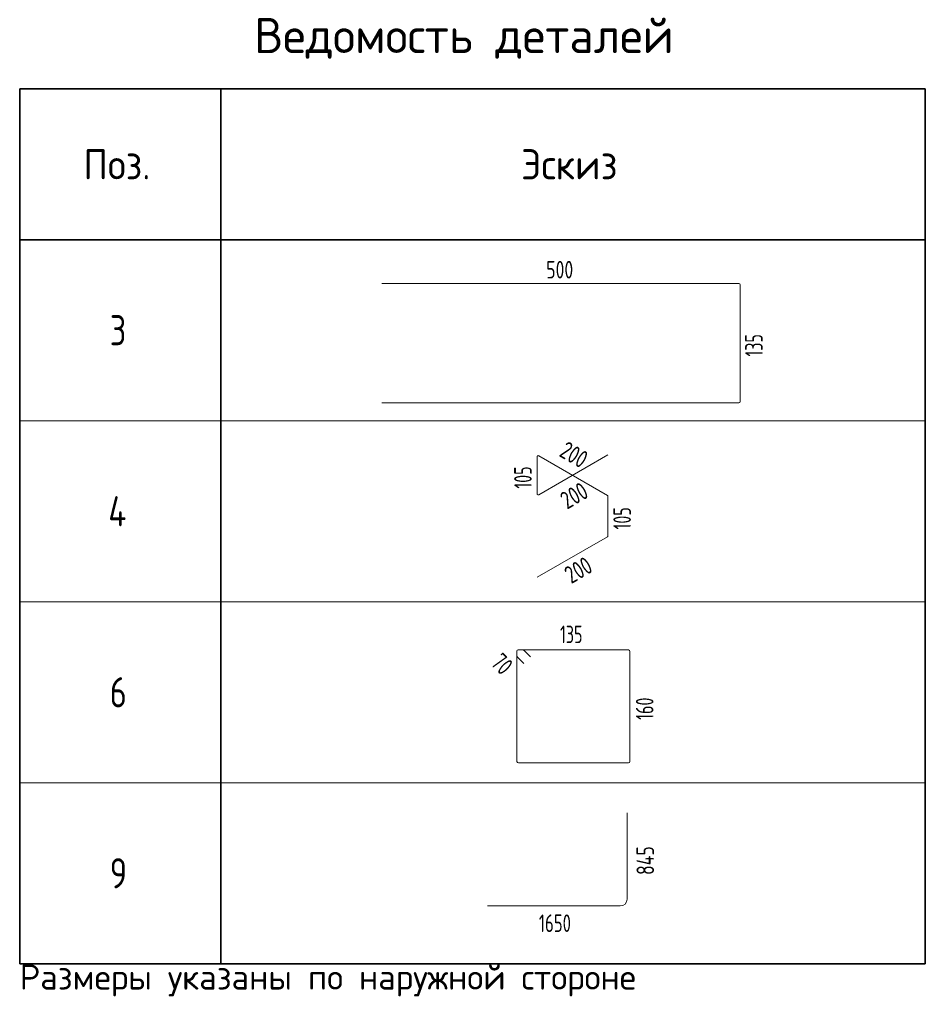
# Model space of a CAD drawing. Header units: metres. Extents: x -38 to 100, y -15 to 21.
# Tile 246 of 246: x 91 to 100, y 6 to 16. Entities that reach past the tile are written whole.
import ezdxf

# ---------------------------------------------------------------- set-up
doc = ezdxf.new("R2010")
doc.units = ezdxf.units.M
doc.styles.add('ISOCPEUR', font='txt')

msp = doc.modelspace()

# ---------------------------------------------------------------- linework, layer by layer
at = {"color": 7, "linetype": 'Continuous', "lineweight": 35, "transparency": 33554687}
for p, q in [((90.7514, 15.2288), (99.7514, 15.2288)), ((90.7514, 13.7288), (90.7514, 15.2288)), ((90.7514, 15.2288), (90.7514, 11.9288)), ((90.7514, 15.2288), (99.7514, 15.2288)), ((90.7514, 13.7288), (90.7514, 15.2288)), ((90.7514, 15.2288), (90.7514, 11.9288)), ((92.7514, 13.7288), (92.7514, 15.2288)), ((92.7514, 15.2288), (92.7514, 11.9288)), ((92.7514, 13.7288), (92.7514, 15.2288)), ((92.7514, 15.2288), (92.7514, 11.9288)), ((99.7514, 13.7288), (99.7514, 15.2288)), ((99.7514, 15.2288), (99.7514, 11.9288)), ((99.7514, 13.7288), (99.7514, 15.2288)), ((99.7514, 15.2288), (99.7514, 11.9288)), ((99.7514, 13.7288), (90.7514, 13.7288)), ((99.7514, 13.7288), (90.7514, 13.7288)), ((90.7514, 13.4288), (90.7514, 10.1288)), ((90.7514, 13.4288), (90.7514, 10.1288)), ((92.7514, 13.4288), (92.7514, 10.1288)), ((92.7514, 13.4288), (92.7514, 10.1288)), ((99.7514, 13.4288), (99.7514, 10.1288)), ((99.7514, 13.4288), (99.7514, 10.1288)), ((90.7514, 11.6288), (90.7514, 8.3288)), ((90.7514, 11.6288), (90.7514, 8.3288)), ((92.7514, 11.6288), (92.7514, 8.3288)), ((92.7514, 11.6288), (92.7514, 8.3288)), ((99.7514, 11.6288), (99.7514, 8.3288)), ((99.7514, 11.6288), (99.7514, 8.3288)), ((90.7514, 9.8288), (90.7514, 6.5288)), ((90.7514, 9.8288), (90.7514, 6.5288)), ((92.7514, 9.8288), (92.7514, 6.5288)), ((92.7514, 9.8288), (92.7514, 6.5288)), ((99.7514, 9.8288), (99.7514, 6.5288)), ((99.7514, 9.8288), (99.7514, 6.5288)), ((90.7514, 6.5288), (99.7514, 6.5288)), ((90.7514, 6.5288), (99.7514, 6.5288))]:
    msp.add_line(p, q, dxfattribs=at)
at = {"color": 4, "linetype": 'Continuous', "lineweight": 18, "transparency": 33554687}
for p, q in [((94.3516, 13.293), (97.8978, 13.293)), ((94.3516, 13.293), (97.8978, 13.293)), ((97.9109, 13.2799), (97.9109, 12.1197)), ((97.9109, 13.2799), (97.9109, 12.1197)), ((97.8978, 12.1066), (94.3516, 12.1066)), ((97.8978, 12.1066), (94.3516, 12.1066))]:
    msp.add_line(p, q, dxfattribs=at)
at = {"color": 7, "linetype": 'Continuous', "lineweight": 13, "transparency": 33554687}
for p, q in [((90.7514, 11.9288), (99.7514, 11.9288)), ((90.7514, 11.9288), (99.7514, 11.9288)), ((90.7514, 10.1288), (99.7514, 10.1288)), ((90.7514, 10.1288), (99.7514, 10.1288)), ((90.7514, 8.3288), (99.7514, 8.3288)), ((90.7514, 8.3288), (99.7514, 8.3288)), ((90.7514, 6.5288), (99.7514, 6.5288)), ((90.7514, 6.5288), (99.7514, 6.5288))]:
    msp.add_line(p, q, dxfattribs=at)
at = {"color": 40, "linetype": 'Continuous', "lineweight": 18, "transparency": 33554687}
for p, q in [((95.8942, 11.5709), (95.8942, 11.2022)), ((95.8942, 11.5709), (95.8942, 11.2022)), ((95.9104, 11.1929), (96.5974, 11.5896)), ((95.9104, 11.1929), (96.5974, 11.5896)), ((96.592, 11.1867), (95.9104, 11.5802)), ((96.592, 11.1867), (95.9104, 11.5802)), ((96.5974, 10.7838), (96.5974, 11.1773)), ((96.5974, 10.7838), (96.5974, 11.1773)), ((95.8942, 10.3716), (96.592, 10.7745)), ((95.8942, 10.3716), (96.592, 10.7745)), ((95.693, 9.5875), (95.693, 9.6381)), ((95.693, 8.5406), (95.693, 9.6381)), ((95.693, 9.5875), (95.693, 9.6381)), ((95.693, 8.5406), (95.693, 9.6381)), ((95.7042, 9.6493), (96.8017, 9.6493)), ((95.7042, 9.6493), (95.7548, 9.6493)), ((95.7042, 9.6493), (96.8017, 9.6493)), ((95.7042, 9.6493), (95.7548, 9.6493)), ((95.7628, 9.646), (95.8287, 9.5801)), ((95.7628, 9.646), (95.8287, 9.5801)), ((96.8157, 9.6353), (96.8157, 8.5406)), ((96.8157, 9.6353), (96.8157, 8.5406)), ((95.7622, 9.5136), (95.6963, 9.5795)), ((95.7622, 9.5136), (95.6963, 9.5795)), ((96.8017, 8.5266), (95.707, 8.5266)), ((96.8017, 8.5266), (95.707, 8.5266))]:
    msp.add_line(p, q, dxfattribs=at)
at = {"color": 7, "linetype": 'Continuous', "lineweight": 18, "transparency": 33554687}
for p, q in [((96.787, 8.0282), (96.787, 7.1707)), ((96.787, 8.0282), (96.787, 7.1707)), ((96.7197, 7.1034), (95.3998, 7.1034)), ((96.7197, 7.1034), (95.3998, 7.1034))]:
    msp.add_line(p, q, dxfattribs=at)
at = {"color": 4, "linetype": 'Continuous', "lineweight": 18, "transparency": 33554687}
for centre, start, end in [((97.8978, 13.2799), 0, 90), ((97.8978, 13.2799), 0, 90), ((97.8978, 12.1197), 270, 0), ((97.8978, 12.1197), 270, 0)]:
    msp.add_arc(centre, 0.0131, start, end, dxfattribs=at)
at = {"color": 40, "linetype": 'Continuous', "lineweight": 18, "transparency": 33554687}
for centre, radius, start, end in [((95.905, 11.5709), 0.0108, 60, 180), ((95.905, 11.5709), 0.0108, 60, 180), ((95.905, 11.2022), 0.0108, 180, 300), ((95.905, 11.2022), 0.0108, 180, 300), ((96.5866, 11.1773), 0.0108, 0, 60), ((96.5866, 11.1773), 0.0108, 0, 60), ((96.5866, 10.7838), 0.0108, 300, 0), ((96.5866, 10.7838), 0.0108, 300, 0), ((95.7042, 9.6381), 0.0112, 90, 180), ((95.7042, 9.6381), 0.0112, 90, 180), ((95.7042, 9.6381), 0.0112, 90, 180), ((95.7042, 9.6381), 0.0112, 90, 180), ((95.7548, 9.6381), 0.0112, 45, 90), ((95.7548, 9.6381), 0.0112, 45, 90), ((96.8017, 9.6353), 0.014, 0, 90), ((96.8017, 9.6353), 0.014, 0, 90), ((95.7042, 9.5875), 0.0112, 180, 225), ((95.7042, 9.5875), 0.0112, 180, 225), ((95.707, 8.5406), 0.014, 180, 270), ((95.707, 8.5406), 0.014, 180, 270), ((96.8017, 8.5406), 0.014, 270, 0), ((96.8017, 8.5406), 0.014, 270, 0)]:
    msp.add_arc(centre, radius, start, end, dxfattribs=at)
at = {"color": 7, "linetype": 'Continuous', "lineweight": 18, "transparency": 33554687}
msp.add_arc((96.7197, 7.1707), 0.0673, 270, 0, dxfattribs=at)
msp.add_arc((96.7197, 7.1707), 0.0673, 270, 0, dxfattribs=at)

# ---------------------------------------------------------------- texts
at = {"color": 7, "linetype": 'Continuous', "lineweight": 35, "transparency": 33554687, "attachment_point": 7, "style": 'ISOCPEUR'}
for s, insert, char_height, width in [('\\W0.98;Ведомость деталей', (93.0814, 15.5288), 0.35, 4.509792), ('\\W0.98;Ведомость деталей', (93.0814, 15.5288), 0.35, 4.509792), ('\\W0.92;Поз.', (91.3839, 14.3288), 0.3, 0.872985), ('\\W0.92;Поз.', (91.3839, 14.3288), 0.3, 0.872985), ('\\W0.94;Эскиз', (95.7339, 14.3288), 0.3, 1.176116), ('\\W0.94;Эскиз', (95.7339, 14.3288), 0.3, 1.176116), ('\\W0.78;3', (91.6464, 12.6788), 0.3, 0.326407), ('\\W0.78;3', (91.6464, 12.6788), 0.3, 0.326407), ('\\W0.80;4', (91.6314, 10.8788), 0.3, 0.359833), ('\\W0.80;4', (91.6314, 10.8788), 0.3, 0.359833), ('\\W0.78;6', (91.6464, 9.0788), 0.3, 0.326407), ('\\W0.78;6', (91.6464, 9.0788), 0.3, 0.326407), ('\\W0.78;9', (91.6464, 7.2788), 0.3, 0.326407), ('\\W0.78;9', (91.6464, 7.2788), 0.3, 0.326407)]:
    msp.add_mtext(s, dxfattribs=dict(at, insert=insert, char_height=char_height, width=width))
at = {"color": 7, "linetype": 'Continuous', "lineweight": 25, "transparency": 33554687, "char_height": 0.175, "attachment_point": 7, "style": 'ISOCPEUR'}
for s, insert, width in [('\\W0.73;500', (95.9842, 13.3432), 0.357628), ('\\W0.73;500', (95.9842, 13.3432), 0.357628), ('\\W0.66;135', (96.1213, 9.7169), 0.323636), ('\\W0.66;135', (96.1213, 9.7169), 0.323636), ('\\W0.69;1650', (95.9114, 6.8444), 0.424394), ('\\W0.69;1650', (95.9114, 6.8444), 0.424394)]:
    msp.add_mtext(s, dxfattribs=dict(at, insert=insert, width=width))
for s, insert, width, rotation in [('\\W0.66;135', (98.136, 12.5668), 0.323636, 90), ('\\W0.66;135', (98.136, 12.5668), 0.323636, 90), ('\\W0.73;200', (96.1023, 11.5813), 0.357628, 330), ('\\W0.73;200', (96.1023, 11.5813), 0.357628, 330), ('\\W0.66;105', (95.8404, 11.2536), 0.323636, 90), ('\\W0.66;105', (95.8404, 11.2536), 0.323636, 90), ('\\W0.73;200', (96.1917, 11.0437), 0.357628, 30), ('\\W0.73;200', (96.1917, 11.0437), 0.357628, 30), ('\\W0.66;105', (96.8262, 10.8476), 0.323636, 90), ('\\W0.66;105', (96.8262, 10.8476), 0.323636, 90), ('\\W0.73;200', (96.2329, 10.303), 0.357628, 30), ('\\W0.73;200', (96.2329, 10.303), 0.357628, 30), ('\\W0.70;70', (95.4231, 9.5079), 0.257046, 315), ('\\W0.70;70', (95.4231, 9.5079), 0.257046, 315), ('\\W0.66;160', (97.0501, 8.955), 0.323636, 90), ('\\W0.66;160', (97.0501, 8.955), 0.323636, 90), ('\\W0.73;845', (97.0561, 7.4118), 0.371916, 90), ('\\W0.73;845', (97.0561, 7.4118), 0.371916, 90)]:
    msp.add_mtext(s, dxfattribs=dict(at, insert=insert, width=width, rotation=rotation))
at = {"color": 7, "linetype": 'Continuous', "lineweight": 13, "transparency": 33554687, "insert": (90.7514, 6.2038), "char_height": 0.25, "width": 6.395512, "attachment_point": 7, "style": 'ISOCPEUR'}
msp.add_mtext('\\W0.99;Размеры указаны по наружной стороне', dxfattribs=at)
msp.add_mtext('\\W0.99;Размеры указаны по наружной стороне', dxfattribs=at)

doc.saveas('drawing.dxf')
